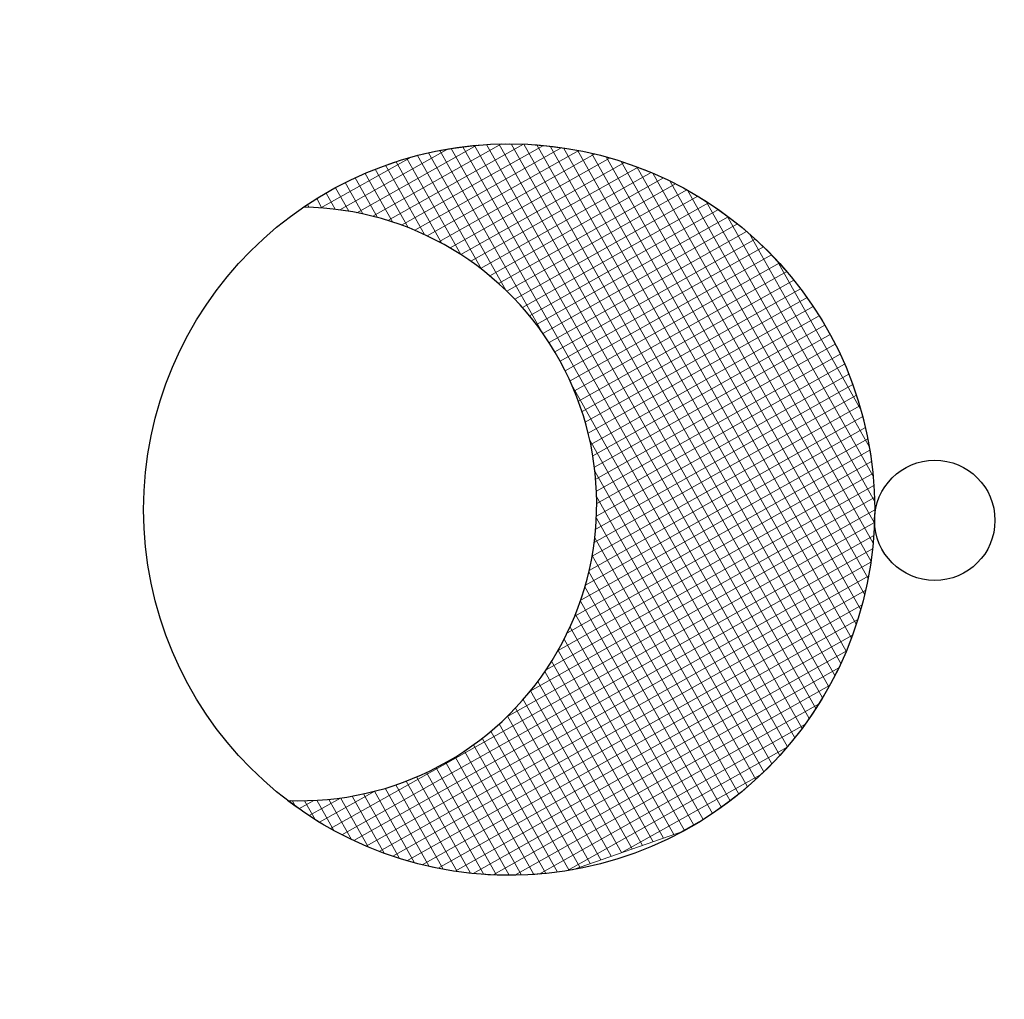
# Model space of a CAD drawing. Header units: metres. Extents: x 479801 to 960259, y 275948 to 557431.
# Tile 46 of 48: x 955655.06 to 955658.71, y 556994.05 to 556997.68. Entities that reach past the tile are written whole.
import ezdxf

# ---------------------------------------------------------------- set-up
doc = ezdxf.new("R2010")
doc.units = ezdxf.units.M
doc.layers.add('0_ELTA_Ielas_armatura', color=230, linetype='Continuous', lineweight=0)

# ---------------------------------------------------------------- blocks, each defined once
blk = doc.blocks.new('*U11401')
at = {"layer": '0_ELTA_Ielas_armatura', "color": 230, "linetype": 'Continuous', "lineweight": 30}
blk.add_circle((-2.228515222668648e-05, -6.15784665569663e-06), 1.675453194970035, dxfattribs=at)
blk.add_arc((0.8979104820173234, 0.3350021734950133), 1.359395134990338, 109.5655397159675, 291.3543870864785, dxfattribs=at)
blk = doc.blocks.new('*U11400')
at = {"layer": '0_ELTA_Ielas_armatura', "linetype": 'Continuous', "lineweight": 0}
h = blk.add_hatch(dxfattribs=at)
h.set_pattern_fill('CROSSHATCH', color=230, style=0, pattern_type=2)
h.set_pattern_definition([(118.18052, (0.236082, 0.306435), (-0.003569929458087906, -0.001912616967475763), []), (208.18052, (0.236082, 0.306435), (0.001912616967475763, -0.003569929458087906), [])])
h.paths.add_polyline_path([(-0.1137130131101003, -0.09631611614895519, -0.3757056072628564), (-0.08855862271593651, 0.0806278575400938, -0.4846106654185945), (0.1205761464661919, 0.04003460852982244), (0.1340904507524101, -0.001397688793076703, -0.2093435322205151), (0.1062397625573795, -0.1066453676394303, 1.015733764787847)])
at = {"layer": '0_ELTA_Ielas_armatura', "color": 230, "linetype": 'Continuous', "lineweight": 0, "flags": 128}
blk.add_lwpolyline([(0.1062397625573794, -0.1066453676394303, 0.2093435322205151), (0.1340904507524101, -0.001397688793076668), (0.1205761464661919, 0.04003460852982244, 0.4846106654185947), (-0.08855862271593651, 0.08062785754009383, 0.3757056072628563), (-0.1137130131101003, -0.09631611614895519, -1.015733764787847), (0.1062397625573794, -0.1066453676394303)], format="xyb", close=True, dxfattribs=at)
at = {"layer": '0_ELTA_Ielas_armatura', "color": 230, "linetype": 'Continuous', "lineweight": 30}
blk.add_circle((0.007200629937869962, 0.135663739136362), 0.0223409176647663, dxfattribs=at)
at = {"layer": '0_ELTA_Ielas_armatura', "color": 230, "linetype": 'Continuous', "lineweight": 30, "xscale": 0.08100000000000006, "yscale": 0.08100000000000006, "zscale": 0.08100000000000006, "rotation": 246.8513320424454}
blk.add_blockref('*U11401', (-1.467447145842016e-05, -0.02222142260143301), dxfattribs=at)

msp = doc.modelspace()

# ---------------------------------------------------------------- block references
at = {"layer": '0_ELTA_Ielas_armatura', "color": 230, "linetype": 'Continuous', "lineweight": 0, "xscale": 9.999999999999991, "yscale": 9.999999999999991, "zscale": 9.999999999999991, "rotation": 271.1651059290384}
msp.add_blockref('*U11400', (955657.097697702, 556995.8702790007), dxfattribs=at)

doc.saveas('drawing.dxf')
